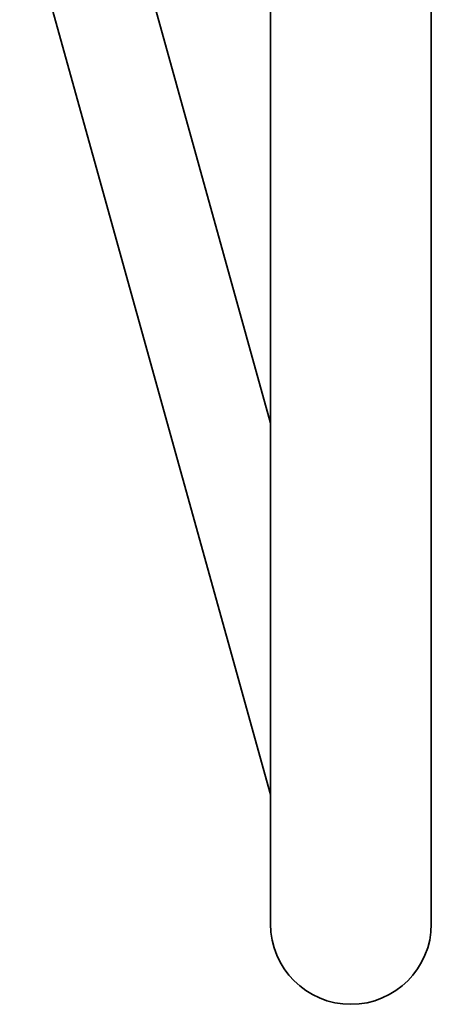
# Model space of a CAD drawing. Header units: millimetres. Extents: x -1179 to 1221, y -429 to 923.
# Tile 25 of 33: x 346 to 410, y -372 to -219. Entities that reach past the tile are written whole.
import ezdxf

# ---------------------------------------------------------------- set-up
doc = ezdxf.new("R2010")
doc.units = ezdxf.units.MM
doc.layers.add('粗实线层', color=7, linetype='Continuous', lineweight=35)

msp = doc.modelspace()

# ---------------------------------------------------------------- linework, layer by layer
at = {"layer": '粗实线层'}
for p, q in [((385.2897, 15.5801), (385.2897, -359.4199)), ((410.2897, -359.4199), (410.2897, -21.4109)), ((362.2759, -198.7478), (385.2897, -281.6218)), ((346.3014, -198.9318), (385.2897, -339.3308))]:
    msp.add_line(p, q, dxfattribs=at)
msp.add_arc((397.7897, -359.4199), 12.5, 180, 360, dxfattribs=at)

doc.saveas('drawing.dxf')
